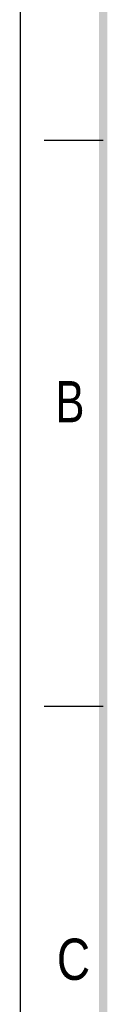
# Model space of a CAD drawing. Header units: millimetres. Extents: x 0 to 210, y 0 to 297.
# Tile 7 of 18: x 0 to 7, y 170 to 253. Entities that reach past the tile are written whole.
import ezdxf

# ---------------------------------------------------------------- set-up
doc = ezdxf.new("R2010")
doc.units = ezdxf.units.MM
doc.header["$LTSCALE"] = 19.36
doc.layers.get('0').update_dxf_attribs({"linetype": 'CONTINUOUS'})
doc.styles.add('TEXTSTYLE_2', font='txt', dxfattribs={"width": 0.75})

msp = doc.modelspace()

# ---------------------------------------------------------------- linework, layer by layer
at = {"color": 2, "linetype": 'CONTINUOUS'}
for p, q in [((0, 0), (0, 297)), ((7, 243), (2, 243)), ((7, 195), (2, 195))]:
    msp.add_line(p, q, dxfattribs=at)
at = {"color": 7, "linetype": 'CONTINUOUS', "const_width": 0.7}
msp.add_lwpolyline([(7, 7), (7, 290)], dxfattribs=at)

# ---------------------------------------------------------------- texts
at = {"color": 5, "linetype": 'CONTINUOUS', "style": 'TEXTSTYLE_2'}
for s, width, p in [('B', 0.785714, (2.958654, 219.099465)), ('C', 0.833333, (3.070169, 171.833626))]:
    msp.add_text(s, height=3.5, dxfattribs=dict(at, width=width)).set_placement(p)

doc.saveas('drawing.dxf')
